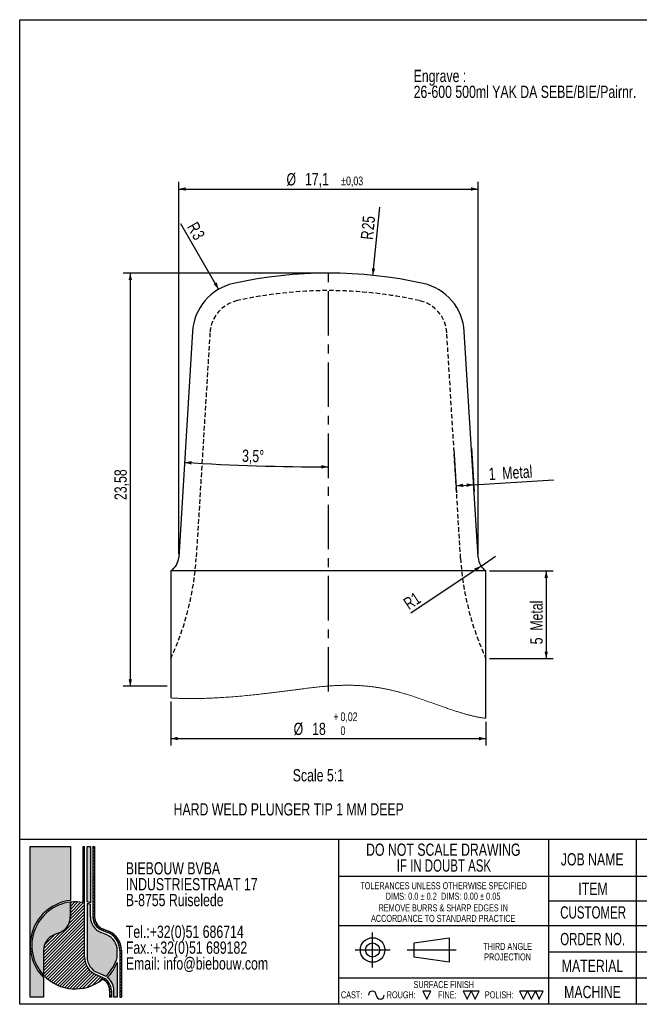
# Model space of a CAD drawing. Header units: millimetres. Extents: x 8 to 412, y 8 to 289.
# Tile 1 of 4: x 8 to 185, y 8 to 289. Entities that reach past the tile are written whole.
import ezdxf

# ---------------------------------------------------------------- set-up
doc = ezdxf.new("R2010")
doc.units = ezdxf.units.MM
doc.linetypes.add('CENTERX2', pattern=[20.319999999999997, 12.7, -2.54, 2.54, -2.54])
doc.linetypes.add('HIDDEN', pattern=[1.905, 1.27, -0.635])
for name, color, linetype in [('CENTERLINE', 4, 'CENTERX2'), ('DIMENSIONS', 2, 'Continuous'), ('HATCH', 3, 'Continuous'), ('HIDDEN', 3, 'HIDDEN'), ('TEXT', 2, 'Continuous')]:
    doc.layers.add(name, color=color, linetype=linetype)
doc.layers.add('OUTLINE', color=7, linetype='Continuous', lineweight=25)
doc.styles.add('SLDTEXTSTYLE0', font='TXT', dxfattribs={"width": 0.75})
doc.styles.add('SLDTEXTSTYLE3', font='TXT', dxfattribs={"width": 0.7025307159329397})
doc.styles.add('SLDTEXTSTYLE4', font='TXT', dxfattribs={"width": 0.6968736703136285})
doc.styles.add('SLDTEXTSTYLE6', font='TXT', dxfattribs={"width": 0.7})
doc.styles.add('SLDTEXTSTYLE7', font='TXT', dxfattribs={"width": 0.6911764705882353})
doc.dimstyles.new('SLDDIMSTYLE15', dxfattribs={"dimtxt": 3.5, "dimasz": 2, "dimexe": 0, "dimexo": 0.0625, "dimgap": 0.875, "dimtad": 1, "dimlfac": 0.2, "dimrnd": 1e-09, "dimzin": 12, "dimdsep": 46, "dimtxsty": 'SLDTEXTSTYLE0', "dimsah": 1, "dimcen": 0.09, "dimadec": 0, "dimazin": 3, "dimtfac": 1, "dimtofl": 0, "dimtmove": 0, "dimatfit": 3, "dimfxl": 0, "dimfrac": 2, "dimtolj": 1, "dimtzin": 12, "dimarcsym": 0})
doc.dimstyles.new('SLDDIMSTYLE16', dxfattribs={"dimtxt": 3.5, "dimasz": 2, "dimexe": 0, "dimexo": 0.0625, "dimgap": 0.875, "dimtad": 1, "dimdec": 4, "dimlfac": 0.2, "dimzin": 12, "dimdsep": 46, "dimtxsty": 'SLDTEXTSTYLE0', "dimsah": 1, "dimcen": 0.09, "dimazin": 3, "dimtfac": 1, "dimtofl": 0, "dimtmove": 0, "dimatfit": 3, "dimfxl": 0, "dimfrac": 2, "dimtolj": 1, "dimtzin": 12, "dimarcsym": 0})
doc.dimstyles.new('SLDDIMSTYLE17', dxfattribs={"dimtxt": 3.5, "dimasz": 2, "dimexe": 0, "dimexo": 0.0625, "dimgap": 0.875, "dimtad": 1, "dimlfac": 0.2, "dimrnd": 1e-09, "dimzin": 12, "dimdsep": 46, "dimtxsty": 'SLDTEXTSTYLE0', "dimsah": 1, "dimcen": 0.09, "dimadec": 0, "dimazin": 3, "dimtol": 1, "dimtp": 0.02, "dimtfac": 1, "dimtofl": 0, "dimtmove": 0, "dimatfit": 3, "dimfxl": 0, "dimfrac": 2, "dimtolj": 1, "dimarcsym": 0})
doc.dimstyles.new('SLDDIMSTYLE18', dxfattribs={"dimtxt": 3.5, "dimasz": 2, "dimexe": 0, "dimexo": 0.0625, "dimgap": 0.875, "dimtad": 1, "dimlfac": 0.2, "dimrnd": 1e-09, "dimzin": 12, "dimdsep": 46, "dimtxsty": 'SLDTEXTSTYLE0', "dimsah": 1, "dimcen": 0, "dimadec": 0, "dimazin": 3, "dimtfac": 1, "dimtofl": 0, "dimtmove": 0, "dimatfit": 3, "dimfxl": 0, "dimfrac": 2, "dimtolj": 1, "dimtzin": 12, "dimarcsym": 0})
doc.dimstyles.new('SLDDIMSTYLE19', dxfattribs={"dimtxt": 3.5, "dimasz": 2, "dimexe": 0, "dimexo": 0.0625, "dimgap": 0.875, "dimtad": 1, "dimlfac": 0.2, "dimrnd": 1e-09, "dimzin": 12, "dimdsep": 46, "dimtxsty": 'SLDTEXTSTYLE0', "dimsah": 1, "dimcen": 0.09, "dimadec": 0, "dimazin": 3, "dimtol": 1, "dimtp": 0.03, "dimtm": 0.03, "dimtfac": 1, "dimtofl": 0, "dimtmove": 0, "dimatfit": 3, "dimfxl": 0, "dimfrac": 2, "dimtolj": 1, "dimarcsym": 0})
doc.dimstyles.new('SLDDIMSTYLE20', dxfattribs={"dimtxt": 3.5, "dimasz": 2, "dimexe": 0, "dimexo": 0.0625, "dimgap": 0.875, "dimtad": 1, "dimlfac": 0.2, "dimrnd": 1e-09, "dimzin": 12, "dimdsep": 46, "dimtxsty": 'SLDTEXTSTYLE0', "dimsah": 1, "dimcen": 0, "dimadec": 0, "dimazin": 3, "dimtfac": 1, "dimtofl": 0, "dimtmove": 0, "dimatfit": 3, "dimfxl": 0, "dimfrac": 2, "dimtolj": 1, "dimtzin": 12, "dimarcsym": 0})

# ---------------------------------------------------------------- blocks, each defined once
blk = doc.blocks.new('SW_NOTE_0')
at = {"layer": 'TEXT', "color": 0, "char_height": 3.5, "attachment_point": 2}
for s, insert, style in [('DO NOT SCALE DRAWING', (28.71093750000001, 4.497652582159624), 'SLDTEXTSTYLE0'), ('IF IN DOUBT ASK', (28.89079850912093, -0.02804194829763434), 'SLDTEXTSTYLE6')]:
    blk.add_mtext(s, dxfattribs=dict(at, insert=insert, style=style))
blk = doc.blocks.new('SW_NOTE_0_1')
at = {"layer": 'TEXT', "color": 0, "char_height": 2, "attachment_point": 2}
for s, insert, style in [('TOLERANCES UNLESS OTHERWISE SPECIFIED', (27.09375, 2.570087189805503), 'SLDTEXTSTYLE0'), ('DIMS: 0.0 ± 0.2  DIMS: 0.00 ± 0.05', (26.93194648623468, -0.4299128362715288), 'SLDTEXTSTYLE7')]:
    blk.add_mtext(s, dxfattribs=dict(at, insert=insert, style=style))
blk = doc.blocks.new('SW_NOTE_0_2')
at = {"layer": 'TEXT', "color": 0, "char_height": 2, "attachment_point": 2, "style": 'SLDTEXTSTYLE0'}
for s, insert in [('REMOVE BURRS & SHARP EDGES IN', (21.78125, 2.570087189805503)), ('ACCORDANCE TO STANDARD PRACTICE', (21.7472258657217, -0.4299128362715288))]:
    blk.add_mtext(s, dxfattribs=dict(at, insert=insert))
blk = doc.blocks.new('SW_NOTE_0_3')
at = {"layer": 'TEXT', "color": 0, "char_height": 2, "attachment_point": 2, "style": 'SLDTEXTSTYLE0'}
for s, insert in [('THIRD ANGLE', (8.34375000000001, 2.5700871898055)), ('PROJECTION', (8.329166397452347, -0.4299128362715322))]:
    blk.add_mtext(s, dxfattribs=dict(at, insert=insert))
blk = doc.blocks.new('SW_NOTE_0_4')
at = {"layer": 'TEXT', "color": 0, "char_height": 3.5, "attachment_point": 1, "style": 'SLDTEXTSTYLE0'}
for s, insert in [('BIEBOUW BVBA', (0, 4.497652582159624)), ('INDUSTRIESTRAAT 17', (0, -0.02804194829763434)), ('B-8755 Ruiselede', (0, -4.553736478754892)), ('Tel.:+32(0)51 686714', (0, -13.60512553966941)), ('Fax.:+32(0)51 689182', (0, -18.13082007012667)), ('Email: info@biebouw.com', (0, -22.65651460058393))]:
    blk.add_mtext(s, dxfattribs=dict(at, insert=insert))
blk = doc.blocks.new('SW_NOTE_0_5')
at = {"layer": 'TEXT', "color": 0, "char_height": 3.5, "attachment_point": 1, "style": 'SLDTEXTSTYLE0'}
for s, insert in [('Engrave :', (-83.88370929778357, 4.462395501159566)), ('26-600 500ml YAK DA SEBE/BIE/Pairnr.', (-83.88370929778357, -0.06329902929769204))]:
    blk.add_mtext(s, dxfattribs=dict(at, insert=insert))
blk = doc.blocks.new('_D_25')
at = {"layer": 'DIMENSIONS'}
for p, q in [((132.0021840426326, 166.4665993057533), (132.7649714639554, 153.9951352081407)), ((136.9928580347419, 166.7718420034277), (137.7556454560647, 154.300377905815)), ((137.633548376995, 156.2966475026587), (160.5381109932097, 157.6975505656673)), ((132.6428743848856, 155.9914048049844), (137.633548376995, 156.2966475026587))]:
    blk.add_line(p, q, dxfattribs=at)
for points in [[(132.6428743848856, 155.9914048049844), (134.6696682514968, 155.6144344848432), (134.6086197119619, 156.6125692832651)], [(137.633548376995, 156.2966475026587), (135.6067545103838, 156.6736178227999), (135.6678030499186, 155.6754830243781)]]:
    blk.add_solid(points, dxfattribs=at)
at = {"layer": 'DIMENSIONS', "char_height": 3.5, "attachment_point": 1, "rotation": 3.5000000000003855, "style": 'SLDTEXTSTYLE0'}
for s, insert in [('1', (141.8087974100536, 161.0721846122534)), ('Metal', (145.6990808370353, 161.3101245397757))]:
    blk.add_mtext(s, dxfattribs=dict(at, insert=insert))
blk = doc.blocks.new('_D_26')
at = {"layer": 'DIMENSIONS'}
for p, q in [((142.1520134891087, 131.680718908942), (160.3531561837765, 131.6807189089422)), ((158.3531561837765, 131.6807189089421), (158.3531561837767, 106.6807189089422)), ((142.1520134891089, 106.680718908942), (160.3531561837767, 106.6807189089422))]:
    blk.add_line(p, q, dxfattribs=at)
for points in [[(158.3531561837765, 131.6807189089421), (157.8531561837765, 129.6807189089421), (158.8531561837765, 129.6807189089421)], [(158.3531561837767, 106.6807189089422), (158.8531561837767, 108.6807189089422), (157.8531561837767, 108.6807189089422)]]:
    blk.add_solid(points, dxfattribs=at)
at = {"layer": 'DIMENSIONS', "char_height": 3.5, "attachment_point": 1, "rotation": 90.00000000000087, "style": 'SLDTEXTSTYLE0'}
for s, insert in [('Metal', (153.8414192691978, 114.6278404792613)), ('5', (153.8414192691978, 110.7302873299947))]:
    blk.add_mtext(s, dxfattribs=dict(at, insert=insert))
blk = doc.blocks.new('_D_27')
at = {"layer": 'DIMENSIONS'}
blk.add_arc((96.15201348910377, 834.5137478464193), 673.1284156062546, 266.5000000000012, 270.0000000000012, dxfattribs=at)
for points in [[(55.05850679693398, 162.6408524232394), (57.02517275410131, 162.0226089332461), (57.08473840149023, 163.020833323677)], [(96.15201348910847, 161.3853322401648), (94.15275849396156, 161.8883028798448), (94.15127289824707, 160.8883039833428)]]:
    blk.add_solid(points, dxfattribs=at)
at = {"layer": 'DIMENSIONS', "insert": (71.57029858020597, 166.336114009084), "char_height": 3.5, "attachment_point": 1, "rotation": 358.2500000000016, "style": 'SLDTEXTSTYLE0'}
blk.add_mtext('3,5°', dxfattribs=at)
blk = doc.blocks.new('_D_28')
at = {"layer": 'DIMENSIONS'}
for p, q in [((95.15201348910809, 216.6807189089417), (37.57991371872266, 216.6807189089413)), ((39.57991371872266, 216.6807189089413), (39.5799137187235, 98.77025142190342)), ((50.1520134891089, 98.7702514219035), (37.5799137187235, 98.77025142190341))]:
    blk.add_line(p, q, dxfattribs=at)
for points in [[(39.57991371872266, 216.6807189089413), (39.07991371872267, 214.6807189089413), (40.07991371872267, 214.6807189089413)], [(39.5799137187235, 98.77025142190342), (40.07991371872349, 100.7702514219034), (39.07991371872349, 100.7702514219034)]]:
    blk.add_solid(points, dxfattribs=at)
at = {"layer": 'DIMENSIONS', "insert": (35.06817680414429, 151.9067349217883), "char_height": 3.5, "attachment_point": 1, "rotation": 90.00000000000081, "style": 'SLDTEXTSTYLE0'}
blk.add_mtext('23,58', dxfattribs=at)
blk = doc.blocks.new('_D_29')
at = {"layer": 'DIMENSIONS'}
for p, q in [((51.15201348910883, 94.42948058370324), (51.15201348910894, 81.84262695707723)), ((141.1520134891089, 88.62169712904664), (141.152013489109, 81.84262695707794)), ((51.15201348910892, 83.84262695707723), (141.152013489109, 83.84262695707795))]:
    blk.add_line(p, q, dxfattribs=at)
for points in [[(51.15201348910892, 83.84262695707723), (53.15201348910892, 83.34262695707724), (53.15201348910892, 84.34262695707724)], [(141.152013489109, 83.84262695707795), (139.152013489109, 84.34262695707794), (139.152013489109, 83.34262695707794)]]:
    blk.add_solid(points, dxfattribs=at)
at = {"layer": 'DIMENSIONS', "attachment_point": 1, "style": 'SLDTEXTSTYLE0'}
for s, insert, char_height in [('+', (97.59483385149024, 91.31011580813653), 2.5), ('0,02', (99.615305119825, 91.31011580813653), 2.5), ('%%c', (86.22478208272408, 88.35436404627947), 3.5), ('18', (91.50205438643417, 88.35436387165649), 3.5), ('0', (99.615305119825, 87.34235981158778), 2.5)]:
    blk.add_mtext(s, dxfattribs=dict(at, insert=insert, char_height=char_height))
blk = doc.blocks.new('_D_30')
at = {"layer": 'DIMENSIONS'}
blk.add_line((108.8290899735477, 216.0362243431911), (110.8164325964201, 235.5310184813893), dxfattribs=at)
blk.add_solid([(108.8290899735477, 216.0362243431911), (109.5293452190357, 217.9752041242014), (108.5345011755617, 218.0766207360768)], dxfattribs=at)
at = {"layer": 'DIMENSIONS', "char_height": 3.5, "attachment_point": 1, "rotation": 84.17924887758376, "style": 'SLDTEXTSTYLE0'}
for s, insert in [('25', (105.6431754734, 229.2657630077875)), ('R', (105.3558252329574, 226.4470070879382))]:
    blk.add_mtext(s, dxfattribs=dict(at, insert=insert))
blk = doc.blocks.new('_D_31')
at = {"layer": 'DIMENSIONS'}
blk.add_line((64.81444345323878, 212.057180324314), (54.01104710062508, 230.769211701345), dxfattribs=at)
blk.add_solid([(64.81444345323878, 212.057180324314), (64.24745615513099, 214.0392311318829), (63.38143075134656, 213.5392311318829)], dxfattribs=at)
at = {"layer": 'DIMENSIONS', "char_height": 3.5, "attachment_point": 1, "rotation": 299.9999999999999, "style": 'SLDTEXTSTYLE0'}
for s, insert in [('R', (58.70330433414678, 231.6452005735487)), ('3', (60.11998664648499, 229.1914348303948))]:
    blk.add_mtext(s, dxfattribs=dict(at, insert=insert))
blk = doc.blocks.new('_D_32')
at = {"layer": 'DIMENSIONS'}
for p, q in [((53.40201348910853, 136.5574262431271), (53.4020134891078, 242.6807189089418)), ((138.9020134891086, 136.5574262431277), (138.9020134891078, 242.6807189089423)), ((53.40201348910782, 240.6807189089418), (138.9020134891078, 240.6807189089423))]:
    blk.add_line(p, q, dxfattribs=at)
for points in [[(53.40201348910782, 240.6807189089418), (55.40201348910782, 240.1807189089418), (55.40201348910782, 241.1807189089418)], [(138.9020134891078, 240.6807189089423), (136.9020134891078, 241.1807189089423), (136.9020134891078, 240.1807189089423)]]:
    blk.add_solid(points, dxfattribs=at)
at = {"layer": 'DIMENSIONS', "attachment_point": 1, "style": 'SLDTEXTSTYLE0'}
for s, insert, char_height in [('%%c', (84.1930018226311, 245.1924559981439), 3.5), ('17,1', (89.47143922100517, 245.2459281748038), 3.5), ('±0,03', (99.81588399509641, 244.2346382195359), 2.5)]:
    blk.add_mtext(s, dxfattribs=dict(at, insert=insert, char_height=char_height))
blk = doc.blocks.new('_D_33')
at = {"layer": 'DIMENSIONS'}
for q in [(143.8926874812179, 135.862668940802), (119.7192780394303, 119.6138718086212)]:
    blk.add_line((139.7430186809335, 133.0733591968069), q, dxfattribs=at)
blk.add_solid([(139.7430186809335, 133.0733591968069), (137.8042201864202, 132.3726021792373), (138.3620821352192, 131.5426684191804)], dxfattribs=at)
at = {"layer": 'DIMENSIONS', "insert": (117.210760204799, 123.3458052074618), "char_height": 3.5, "attachment_point": 1, "rotation": 33.908065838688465, "style": 'SLDTEXTSTYLE0'}
blk.add_mtext('R1', dxfattribs=at)

msp = doc.modelspace()

# ---------------------------------------------------------------- hatches: boundary and pattern name
at = {"layer": 'HATCH'}
h = msp.add_hatch(color=256, dxfattribs=at)
edge = h.paths.add_edge_path(flags=0)
edge.add_arc((23.90000000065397, 24.81111111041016), 12.89999999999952, 96.37937020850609, 180, ccw=False)
edge.add_line((22.46666666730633, 37.63123418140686), (22.46666666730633, 52.99999999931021))
edge.add_line((22.46666666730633, 52.99999999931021), (11.00000000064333, 52.99999999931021))
edge.add_line((11.00000000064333, 52.99999999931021), (11.00000000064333, 24.81111111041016))
h = msp.add_hatch(dxfattribs=at)
h.set_pattern_fill('LINE', color=256, scale=0.2, angle=45.0000000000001, style=0)
h.set_pattern_definition([(45.0000000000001, (0, 0), (-0.4490128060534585, 0.4490128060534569), [])])
edge = h.paths.add_edge_path(flags=0)
edge.add_arc((19.60000000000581, 23.37777777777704), 4.77777777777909, 112.6198649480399, 179.9999999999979)
edge.add_line((14.82222222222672, 23.37777777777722), (14.82222222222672, 16.33139675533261))
edge.add_arc((23.90000000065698, 24.81111111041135), 12.42222222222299, 223.0490797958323, 308.8040060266)
edge.add_arc((30.11111111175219, 11.91111111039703), 3.583333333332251, 4.382627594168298e-11, 63.954669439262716, ccw=False)
edge.add_line((33.69444444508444, 11.91111111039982), (33.69444444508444, 9.999999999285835))
edge.add_line((33.69444444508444, 9.999999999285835), (34.17222222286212, 9.999999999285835))
edge.add_line((34.17222222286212, 9.999999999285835), (34.17222222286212, 11.91111111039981))
edge.add_arc((30.11111111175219, 11.91111111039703), 4.061111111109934, 3.922132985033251e-11, 67.38013505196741)
edge.add_line((31.67307692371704, 15.65982905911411), (29.90897435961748, 16.39487179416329))
edge.add_arc((32.02222222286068, 21.46666666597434), 5.494444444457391, 179.9999999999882, 247.3801350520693, ccw=False)
edge.add_line((26.52777777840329, 21.46666666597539), (26.5277777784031, 53.00000000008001))
edge.add_line((26.5277777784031, 53.00000000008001), (26.05000000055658, 53.00000000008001))
edge.add_line((26.05000000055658, 53.00000000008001), (26.05000000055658, 37.04586100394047))
edge.add_arc((23.90000000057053, 24.81111111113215), 12.42222222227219, 80.0332336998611, 96.62580956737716)
edge.add_line((22.46666666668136, 37.15036394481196), (22.46666666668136, 32.93333333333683))
edge.add_arc((17.6888888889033, 32.93333333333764), 4.777777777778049, 292.6198649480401, 359.9999999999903, ccw=False)
edge.add_line((19.52649572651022, 28.52307692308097), (17.7623931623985, 27.78803418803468))
h = msp.add_hatch(color=256, dxfattribs=at)
edge = h.paths.add_edge_path(flags=0)
edge.add_arc((23.90000000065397, 24.81111111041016), 12.90000000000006, 70.52877936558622, 74.97388624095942, ccw=False)
edge.add_line((28.20000000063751, 36.97334774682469), (28.20000000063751, 52.99999999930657))
edge.add_line((28.20000000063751, 52.99999999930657), (27.24444444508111, 52.99999999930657))
edge.add_line((27.24444444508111, 52.99999999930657), (27.24444444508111, 37.27003126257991))
h = msp.add_hatch(dxfattribs=at)
h.set_pattern_fill('ANSI31', color=256, scale=0.2, style=0)
h.set_pattern_definition([(45, (0, 0), (-0.4490128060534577, 0.4490128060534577), [])])
edge = h.paths.add_edge_path(flags=0)
edge.add_line((36.56111111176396, 23.37777777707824), (36.56111111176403, 9.999999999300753))
edge.add_line((36.56111111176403, 9.999999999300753), (37.03888888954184, 9.999999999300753))
edge.add_line((37.03888888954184, 9.999999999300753), (37.03888888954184, 23.37777777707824))
edge.add_arc((31.06666666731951, 23.37777777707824), 5.972222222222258, 0, 67.38013505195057)
edge.add_line((33.36367521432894, 28.89059828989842), (31.59957265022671, 29.62564102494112))
edge.add_arc((32.977777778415, 32.9333333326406), 3.583333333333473, 179.9999999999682, 247.38013505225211, ccw=False)
edge.add_line((29.39444444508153, 32.93333333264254), (29.39444444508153, 52.99999999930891))
edge.add_line((29.39444444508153, 52.99999999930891), (28.91666666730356, 52.99999999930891))
edge.add_line((28.91666666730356, 52.99999999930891), (28.91666666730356, 32.93333333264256))
edge.add_arc((32.977777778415, 32.9333333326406), 4.061111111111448, 179.9999999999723, 247.3801350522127)
edge.add_line((31.41581196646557, 29.18461538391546), (33.17991453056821, 28.4495726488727))
edge.add_arc((31.06666666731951, 23.37777777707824), 5.494444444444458, -7.958078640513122e-13, 67.38013505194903, ccw=False)
h = msp.add_hatch(color=256, dxfattribs=at)
edge = h.paths.add_edge_path(flags=0)
edge.add_arc((19.60000000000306, 23.37777777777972), 4.787777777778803, 112.6198649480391, 179.9999999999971, ccw=False)
edge.add_line((17.75854700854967, 27.79726495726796), (19.52264957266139, 28.53230769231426))
edge.add_arc((17.68888888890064, 32.93333333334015), 4.76777777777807, 292.6198649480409, 359.9999999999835)
edge.add_line((22.45666666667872, 32.93333333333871), (22.45666666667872, 37.14919823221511))
edge.add_arc((23.90000000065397, 24.81111111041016), 12.42222222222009, 96.67224550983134, 222.9814690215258)
edge.add_line((14.81222222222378, 16.34211471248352), (14.81222222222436, 23.37777777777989))
h = msp.add_hatch(color=256, dxfattribs=at)
edge = h.paths.add_edge_path(flags=0)
edge.add_line((28.20000000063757, 32.9333333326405), (28.20000000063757, 36.46536376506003))
edge.add_arc((23.90000000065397, 24.81111111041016), 12.42222222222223, 69.74775325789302, 74.38150172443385)
edge.add_line((27.24444444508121, 36.77465140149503), (27.24444444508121, 21.46666666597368))
edge.add_arc((32.02222222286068, 21.46666666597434), 4.77777777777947, 180.0000000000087, 247.3801350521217)
edge.add_line((30.18461538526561, 17.05641025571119), (31.94871794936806, 16.32136752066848))
edge.add_arc((30.11111111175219, 11.91111111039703), 4.777777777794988, 58.20753195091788, 67.38013505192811, ccw=False)
edge.add_arc((23.90000000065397, 24.81111111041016), 12.42222222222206, 314.6385798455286, 344.0576313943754)
edge.add_line((35.84444444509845, 21.39909530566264), (35.84444444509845, 23.37777777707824))
edge.add_arc((31.06666666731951, 23.37777777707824), 4.77777777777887, 0, 67.38013505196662)
edge.add_line((32.9042735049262, 27.78803418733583), (31.14017094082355, 28.52307692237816))
edge.add_arc((32.977777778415, 32.9333333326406), 4.777777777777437, 180.0000000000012, 247.3801350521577, ccw=False)
h = msp.add_hatch(color=256, dxfattribs=at)
edge = h.paths.add_edge_path(flags=0)
edge.add_arc((23.90000000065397, 24.81111111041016), 12.89999999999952, 180, 225.2750868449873, ccw=False)
edge.add_line((11.00000000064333, 24.81111111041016), (11.00000000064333, 9.999999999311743))
edge.add_line((11.00000000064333, 9.999999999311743), (14.82222222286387, 9.999999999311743))
edge.add_line((14.82222222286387, 9.999999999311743), (14.82222222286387, 15.64574419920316))
h = msp.add_hatch(color=256, dxfattribs=at)
edge = h.paths.add_edge_path(flags=0)
edge.add_arc((23.90000000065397, 24.81111111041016), 12.89999999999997, 315.0375474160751, 337.8083934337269, ccw=False)
edge.add_arc((30.11111111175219, 11.91111111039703), 4.77777777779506, 5.638867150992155e-11, 52.37874481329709, ccw=False)
edge.add_line((34.88888888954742, 11.91111111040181), (34.88888888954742, 9.999999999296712))
edge.add_line((34.88888888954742, 9.999999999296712), (35.84444444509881, 9.999999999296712))
edge.add_line((35.84444444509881, 9.999999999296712), (35.84444444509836, 19.93871468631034))

# ---------------------------------------------------------------- linework, layer by layer
at = {"color": 7, "linetype": 'Continuous', "lineweight": 18, "flags": 128}
msp.add_lwpolyline([(51.15201542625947, 95.42947592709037), (51.44217828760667, 95.41128719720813), (51.73343545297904, 95.39413689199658), (52.02576363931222, 95.37800638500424), (52.31913956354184, 95.3628956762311), (52.62003126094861, 95.34849277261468), (52.92197069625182, 95.33513295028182), (53.22494389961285, 95.32280223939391), (53.52892293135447, 95.31149598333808), (53.83388450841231, 95.30119555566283), (54.13433382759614, 95.29205462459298), (54.43568652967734, 95.28386829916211), (54.7379286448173, 95.27662726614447), (55.04102757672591, 95.27031755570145), (55.40295815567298, 95.26401715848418), (55.76604357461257, 95.25901129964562), (56.13025123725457, 95.25528135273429), (56.49553457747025, 95.25281334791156), (56.86187031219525, 95.25159331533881), (57.22921420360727, 95.25160262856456), (57.5975336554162, 95.2528226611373), (57.96678908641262, 95.25523944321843), (58.33694557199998, 95.25883434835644), (58.70797051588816, 95.26359340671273), (59.07982200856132, 95.26949799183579), (59.4524651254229, 95.27652947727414), (59.8926221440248, 95.28624782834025), (60.33377102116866, 95.29748423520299), (60.77585122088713, 95.31021541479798), (61.21880453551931, 95.32440877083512), (61.67064732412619, 95.34033904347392), (62.12327009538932, 95.35772683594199), (62.57661231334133, 95.37655352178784), (63.03060645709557, 95.39678184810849), (63.48519664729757, 95.41838853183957), (63.93218258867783, 95.44092188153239), (64.37962254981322, 95.46473114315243), (64.82745366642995, 95.48977906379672), (65.27562005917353, 95.51605167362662), (65.80950072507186, 95.54887613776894), (66.34367010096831, 95.58334904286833), (66.87802806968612, 95.61941450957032), (67.41247218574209, 95.65703528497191), (67.94690466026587, 95.69616480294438), (68.48122304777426, 95.73675184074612), (69.06387242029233, 95.78263810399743), (69.64613529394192, 95.83015418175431), (70.22788594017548, 95.87923488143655), (70.80899397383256, 95.92981966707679), (71.3893290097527, 95.98185265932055), (71.96876066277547, 96.0352733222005), (72.54715621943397, 96.09002577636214), (73.07633603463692, 96.14132768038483), (73.60443784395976, 96.19364938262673), (74.13135920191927, 96.24694897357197), (74.65700464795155, 96.30117988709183), (75.18127173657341, 96.3562909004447), (75.70406035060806, 96.41224010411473), (76.150911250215, 96.46083185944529), (76.5965421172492, 96.50997775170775), (77.04088426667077, 96.559645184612), (77.48387832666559, 96.60980621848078), (77.92546143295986, 96.66043757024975), (78.36556839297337, 96.7115066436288), (78.80413750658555, 96.76299015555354), (79.20475406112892, 96.8105108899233), (79.60397712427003, 96.8583343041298), (80.00175663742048, 96.90643245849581), (80.39804603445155, 96.95478672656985), (80.79279525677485, 97.00336916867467), (81.18595540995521, 97.05216115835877), (81.565671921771, 97.09965860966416), (81.94380518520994, 97.14730972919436), (82.32030979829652, 97.19510054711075), (82.69514268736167, 97.2430031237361), (83.06828522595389, 97.29099883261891), (83.43977001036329, 97.3390504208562), (83.80963429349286, 97.38712063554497), (84.17791299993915, 97.43517688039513), (84.56207192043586, 97.48547295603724), (84.94457541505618, 97.53567589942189), (85.32546772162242, 97.58573914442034), (85.70479074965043, 97.63563475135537), (86.08258640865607, 97.68531615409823), (86.45889893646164, 97.73474144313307), (86.83377024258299, 97.78386870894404), (87.20724281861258, 97.83266535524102), (87.57936032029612, 97.88108947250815), (87.95016465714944, 97.9290944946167), (88.31969948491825, 97.97664782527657), (88.68800613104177, 98.02370289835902), (89.12056472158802, 98.07847397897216), (89.55154763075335, 98.13243480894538), (89.98102528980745, 98.18551553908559), (90.40906754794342, 98.2376602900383), (90.8434887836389, 98.28971656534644), (91.27656891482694, 98.3406599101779), (91.70838070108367, 98.39041581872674), (92.13899835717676, 98.43892375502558), (92.56849580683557, 98.48610921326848), (92.98930430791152, 98.53110140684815), (93.40917333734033, 98.57468264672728), (93.8281730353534, 98.61679239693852), (94.24637310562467, 98.65736080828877), (94.61914733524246, 98.69222952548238), (94.99138976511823, 98.72577110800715), (95.36315009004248, 98.75793898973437), (95.73447822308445, 98.7886866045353), (96.1054239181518, 98.81796738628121), (96.47603694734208, 98.84573476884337), (96.84636714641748, 98.87194218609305), (97.2164642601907, 98.89654307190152), (97.56799822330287, 98.91838724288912), (97.91940922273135, 98.93869938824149), (98.27074033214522, 98.95743294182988), (98.62203404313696, 98.97455530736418), (98.9733335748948, 98.99002457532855), (99.32468083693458, 99.00379883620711), (99.65603405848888, 99.01519356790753), (99.98750369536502, 99.02501436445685), (100.3191258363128, 99.03322862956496), (100.6509362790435, 99.039794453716), (100.9829708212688, 99.0446885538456), (101.3152652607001, 99.04786902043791), (101.6478556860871, 99.04930325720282), (101.9807778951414, 99.04895866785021), (102.3140668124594, 99.04680731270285), (102.6477596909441, 99.04280728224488), (102.9102529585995, 99.03834624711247), (103.1730343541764, 99.03271174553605), (103.4361219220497, 99.02588049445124), (103.699532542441, 99.01784318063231), (103.9632836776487, 99.00858117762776), (104.2434109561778, 98.9974006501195), (104.5239619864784, 98.98479985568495), (104.8049571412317, 98.9707648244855), (105.0864167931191, 98.95527693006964), (105.3683624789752, 98.93831288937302), (105.6508139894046, 98.91985407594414), (105.9176082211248, 98.9010599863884), (106.1848873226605, 98.8809108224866), (106.4526705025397, 98.85937864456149), (106.7209740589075, 98.83645413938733), (106.9898154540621, 98.81211402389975), (107.259213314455, 98.78634898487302), (107.5291827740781, 98.75914039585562), (107.7997424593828, 98.73047428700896), (108.0709098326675, 98.70032737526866), (108.3427023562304, 98.66869034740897), (108.6102666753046, 98.63614528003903), (108.8784654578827, 98.60213337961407), (109.1473184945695, 98.56663136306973), (109.4168397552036, 98.52962991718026), (109.666378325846, 98.49410927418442), (109.9165141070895, 98.45727546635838), (110.1672599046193, 98.41912849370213), (110.4186296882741, 98.37964972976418), (110.6706362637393, 98.33882520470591), (110.9187755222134, 98.29740928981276), (111.1675527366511, 98.25467555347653), (111.4169807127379, 98.2106100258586), (111.667072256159, 98.16520339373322), (111.9229647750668, 98.11747776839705), (112.179574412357, 98.06832256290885), (112.4369128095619, 98.01773777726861), (112.6949927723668, 97.96570944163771), (112.9538305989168, 97.91221892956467), (113.2134356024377, 97.85725692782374), (113.4738229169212, 97.8008094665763), (113.7350053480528, 97.7428672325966), (113.9969957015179, 97.68342091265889), (114.2598067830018, 97.62245188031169), (114.5234513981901, 97.55995082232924), (114.7879446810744, 97.49590376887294), (115.0532971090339, 97.43030140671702), (115.319522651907, 97.36312976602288), (115.5643405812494, 97.300167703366), (115.8099140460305, 97.23586453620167), (116.0562488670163, 97.1702202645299), (116.3033264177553, 97.10325817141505), (116.5511234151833, 97.0350155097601), (116.7996189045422, 96.9655202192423), (117.0714742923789, 96.88832754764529), (117.3440980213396, 96.80973789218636), (117.6174644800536, 96.7297885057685), (117.8915387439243, 96.6485306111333), (118.166295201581, 96.56600611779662), (118.4416989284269, 96.4822615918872), (118.717721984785, 96.39733894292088), (119.0220269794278, 96.30261878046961), (119.3270025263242, 96.20659010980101), (119.6326067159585, 96.10930881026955), (119.9388022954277, 96.01084007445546), (120.245547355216, 95.91123512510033), (120.6375363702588, 95.78264741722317), (121.0302681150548, 95.65243455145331), (121.4236610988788, 95.52072691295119), (121.8176268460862, 95.38764557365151), (122.2120838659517, 95.25331160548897), (122.6069483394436, 95.11785073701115), (123.0021341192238, 94.98138869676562), (123.5054324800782, 94.80645372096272), (124.0089427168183, 94.63034527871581), (124.5124902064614, 94.45332414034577), (125.0159026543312, 94.27563710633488), (125.5190054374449, 94.09754494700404), (126.0216262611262, 93.91929911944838), (126.5235905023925, 93.74115573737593), (126.9174165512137, 93.6014247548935), (127.3106465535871, 93.4620337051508), (127.7031966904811, 93.32311297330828), (128.0949808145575, 93.18477897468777), (128.4859151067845, 93.04716209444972), (128.8759157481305, 92.91037874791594), (129.2648989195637, 92.77455466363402), (129.569094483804, 92.66882161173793), (129.8725729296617, 92.5638196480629), (130.1752923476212, 92.45959533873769), (130.4772131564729, 92.35621853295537), (130.778293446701, 92.25374511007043), (131.0731408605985, 92.15404237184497), (131.3671011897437, 92.05532217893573), (131.6601348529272, 91.95764506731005), (131.9522045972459, 91.86106691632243), (132.2121343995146, 91.77581364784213), (132.471235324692, 91.69151498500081), (132.7294840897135, 91.60822215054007), (132.9868504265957, 91.52596774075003), (133.2433087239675, 91.44479832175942), (133.4988287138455, 91.36474648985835), (133.7533871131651, 91.28585415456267), (134.0069513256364, 91.20816788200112), (134.2335095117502, 91.13954337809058), (134.4592295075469, 91.07194798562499), (134.684088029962, 91.00540964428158), (134.908071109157, 90.93995629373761), (135.1311531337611, 90.8756158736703), (135.3533178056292, 90.81242098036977), (135.5619294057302, 90.75391063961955), (135.7696888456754, 90.69646666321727), (135.9765821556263, 90.64011233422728), (136.1825953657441, 90.58487559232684), (136.3877051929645, 90.53077506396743), (136.591897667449, 90.47784334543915), (136.7951588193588, 90.42609440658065), (136.9974700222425, 90.37555618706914), (137.1988126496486, 90.32625662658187), (137.3991773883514, 90.2782190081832), (137.5949879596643, 90.23229083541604), (137.7898206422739, 90.1876199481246), (137.9836568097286, 90.14423894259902), (138.1764824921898, 90.10216644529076), (138.3717575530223, 90.06069465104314), (138.5659569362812, 90.02062915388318), (138.7590527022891, 89.98198858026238), (138.9510355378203, 89.94480552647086), (139.1418914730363, 89.9090986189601), (139.3282211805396, 89.87548718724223), (139.5134286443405, 89.84335190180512), (139.6974952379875, 89.8127067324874), (139.8804116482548, 89.7835796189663), (140.0427411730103, 89.75887628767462), (140.2041254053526, 89.73541627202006), (140.3645596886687, 89.7132181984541), (140.5240253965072, 89.69229138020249), (140.6825132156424, 89.67266375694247), (140.8400184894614, 89.65434464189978), (140.9965179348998, 89.63734800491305), (141.1520115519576, 89.62169712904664)], dxfattribs=at)
at = {"layer": 'CENTERLINE'}
msp.add_line((96.15201348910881, 97.23045053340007), (96.15201348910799, 216.6807189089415), dxfattribs=at)
at = {"layer": 'HIDDEN'}
for p, q in [((62.33309546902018, 199.677284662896), (58.39268748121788, 135.2521835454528)), ((133.9113394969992, 135.2521835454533), (129.970931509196, 199.6772846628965))]:
    msp.add_line(p, q, dxfattribs=at)
for centre, radius, start, end in [((96.15201348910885, 91.68071890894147), 120, 77.48441415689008, 102.5155858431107), ((72.31444345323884, 199.0667992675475), 10.00000000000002, 102.5155858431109, 176.5000000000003), ((119.9895835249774, 199.0667992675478), 10.00000000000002, 3.500000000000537, 77.48441415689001), ((-20.68334800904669, 140.0886810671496), 79.22380385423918, 335.0586088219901, 356.5000000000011), ((212.9873749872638, 140.0886810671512), 79.22380385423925, 183.5000000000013, 204.9413911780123)]:
    msp.add_arc(centre, radius, start, end, dxfattribs=at)
at = {"layer": 'OUTLINE'}
for p, q in [((8.000000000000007, 289), (412, 289)), ((8.000000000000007, 8.000000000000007), (8.000000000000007, 289)), ((57.34242111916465, 199.9825281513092), (53.40201160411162, 135.5574264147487)), ((138.9020153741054, 135.5574264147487), (134.9616058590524, 199.9825281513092)), ((51.15201542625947, 131.6807187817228), (51.15201542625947, 95.42947592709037)), ((96.15201348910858, 131.6807187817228), (51.15201542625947, 131.6807187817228)), ((141.1520115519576, 131.6807187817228), (96.15201348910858, 131.6807187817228)), ((141.1520115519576, 89.62169712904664), (141.1520115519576, 131.6807187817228)), ((412, 55.00000000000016), (8.000000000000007, 55.00000000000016)), ((99.00000000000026, 55.00000000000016), (99.00000000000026, 8.000000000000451)), ((158.9999999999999, 55.00000000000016), (158.9999999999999, 8.000000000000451)), ((183.9999999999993, 55.00000000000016), (183.9999999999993, 8.000000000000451)), ((11.00000000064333, 52.99999999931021), (22.46666666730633, 52.99999999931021)), ((11.00000000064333, 9.999999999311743), (11.00000000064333, 52.99999999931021)), ((22.46666666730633, 52.99999999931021), (22.46666666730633, 37.63123418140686)), ((26.05000000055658, 53.00000000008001), (26.5277777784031, 53.00000000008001)), ((26.05000000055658, 53.00000000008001), (26.05000000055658, 37.04586100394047)), ((26.52777777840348, 21.46666666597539), (26.5277777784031, 53.00000000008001)), ((27.24444444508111, 52.99999999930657), (28.20000000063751, 52.99999999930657)), ((27.24444444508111, 37.27003126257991), (27.24444444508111, 52.99999999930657)), ((28.20000000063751, 52.99999999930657), (28.20000000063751, 36.97334774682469)), ((28.91666666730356, 52.99999999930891), (29.39444444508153, 52.99999999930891)), ((28.91666666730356, 52.99999999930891), (28.91666666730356, 32.93333333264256)), ((29.39444444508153, 52.99999999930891), (29.39444444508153, 32.93333333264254)), ((158.9999999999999, 44.50000000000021), (99.00000000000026, 44.50000000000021)), ((311.9999999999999, 44.50000000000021), (158.9999999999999, 44.50000000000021)), ((22.45666666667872, 37.14919823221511), (22.45666666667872, 32.93333333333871)), ((22.46666666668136, 37.15036394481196), (22.46666666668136, 32.93333333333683)), ((27.24444444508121, 36.77465140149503), (27.24444444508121, 21.46666666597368)), ((158.9999999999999, 37.49999999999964), (311.9999999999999, 37.49999999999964)), ((28.20000000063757, 32.9333333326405), (28.20000000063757, 36.46536376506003)), ((19.52264957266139, 28.53230769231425), (17.75854700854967, 27.79726495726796)), ((19.52649572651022, 28.52307692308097), (17.7623931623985, 27.78803418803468)), ((32.9042735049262, 27.78803418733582), (31.14017094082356, 28.52307692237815)), ((31.41581196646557, 29.18461538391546), (33.17991453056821, 28.4495726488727)), ((31.59957265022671, 29.62564102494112), (33.36367521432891, 28.89059828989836)), ((99.00000000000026, 30.49999999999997), (412, 30.49999999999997)), ((108.7756903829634, 18.50000000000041), (108.7756903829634, 28.50000000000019)), ((120.6745526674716, 25.50000000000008), (130.6745526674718, 27.00000000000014)), ((120.6745526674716, 21.50000000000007), (120.6745526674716, 25.50000000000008)), ((130.6745526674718, 27.00000000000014), (130.6745526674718, 20.00000000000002)), ((14.81222222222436, 23.37777777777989), (14.81222222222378, 16.34211471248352)), ((14.82222222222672, 23.37777777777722), (14.82222222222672, 16.33139675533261)), ((35.84444444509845, 21.39909530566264), (35.84444444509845, 23.37777777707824)), ((36.56111111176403, 23.37777777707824), (36.56111111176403, 9.999999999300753)), ((37.03888888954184, 23.37777777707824), (37.03888888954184, 9.999999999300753)), ((103.775690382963, 23.5000000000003), (113.7756903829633, 23.5000000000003)), ((118.6745526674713, 23.5000000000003), (132.6745526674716, 23.5000000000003)), ((158.9999999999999, 23.00000000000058), (311.9999999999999, 23.00000000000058)), ((35.84444444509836, 19.93871468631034), (35.84444444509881, 9.999999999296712)), ((130.6745526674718, 20.00000000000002), (120.6745526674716, 21.50000000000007)), ((30.18461538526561, 17.05641025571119), (31.94871794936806, 16.32136752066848)), ((14.82222222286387, 15.64574419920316), (14.82222222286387, 9.999999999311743)), ((31.67307692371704, 15.65982905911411), (29.90897435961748, 16.39487179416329)), ((311.9999999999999, 15.50000000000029), (99.00000000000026, 15.50000000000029)), ((33.69444444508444, 11.91111111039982), (33.69444444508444, 9.999999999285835)), ((34.17222222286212, 11.91111111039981), (34.17222222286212, 9.999999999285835)), ((34.88888888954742, 9.999999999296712), (34.88888888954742, 11.91111111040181)), ((125.4186458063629, 11.75000000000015), (123.1686458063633, 11.75000000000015)), ((123.1686458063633, 11.75000000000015), (124.2936458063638, 9.500000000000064)), ((124.2936458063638, 9.500000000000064), (125.4186458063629, 11.75000000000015)), ((136.9316093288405, 11.75000000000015), (134.6816093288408, 11.75000000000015)), ((134.6816093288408, 11.75000000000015), (135.8066093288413, 9.500000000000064)), ((135.8066093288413, 9.500000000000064), (136.9316093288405, 11.75000000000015)), ((139.181609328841, 11.75000000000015), (136.9316093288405, 11.75000000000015)), ((136.9316093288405, 11.75000000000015), (138.0566093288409, 9.500000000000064)), ((138.0566093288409, 9.500000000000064), (139.181609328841, 11.75000000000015)), ((152.9999999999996, 11.75000000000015), (150.75, 11.75000000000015)), ((150.75, 11.75000000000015), (151.875, 9.500000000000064)), ((151.875, 9.500000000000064), (152.9999999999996, 11.75000000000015)), ((155.2499999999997, 11.75000000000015), (152.9999999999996, 11.75000000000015)), ((152.9999999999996, 11.75000000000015), (154.1249999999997, 9.500000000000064)), ((154.1249999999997, 9.500000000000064), (155.2499999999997, 11.75000000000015)), ((157.4999999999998, 11.75000000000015), (155.2499999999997, 11.75000000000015)), ((155.2499999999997, 11.75000000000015), (156.3749999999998, 9.500000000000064)), ((156.3749999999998, 9.500000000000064), (157.4999999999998, 11.75000000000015)), ((14.82222222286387, 9.999999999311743), (11.00000000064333, 9.999999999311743)), ((34.17222222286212, 9.999999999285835), (33.69444444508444, 9.999999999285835)), ((35.84444444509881, 9.999999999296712), (34.88888888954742, 9.999999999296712)), ((36.56111111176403, 9.999999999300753), (37.03888888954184, 9.999999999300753)), ((412, 8.000000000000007), (8.000000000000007, 8.000000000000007))]:
    msp.add_line(p, q, dxfattribs=at)
for radius in [3.500000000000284, 1.999999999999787]:
    msp.add_circle((108.7756903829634, 23.5000000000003), radius, dxfattribs=at)
for centre, radius, start, end in [((96.15201348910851, 91.68070534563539), 125.0000155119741, 77.4844156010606, 102.5155843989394), ((72.31445308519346, 199.0667930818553), 15.00001039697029, 102.5156158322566, 176.499975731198), ((119.9895734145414, 199.0667926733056), 15.00001089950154, 3.500025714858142, 77.48438272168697), ((48.41132527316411, 135.8626732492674), 5.000012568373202, 303.2392732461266, 356.4999613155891), ((143.8927017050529, 135.8626732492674), 5.000012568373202, 183.5000386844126, 236.760726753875), ((23.90000000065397, 24.81111111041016), 12.89999999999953, 96.37937020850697, 225.2750868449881), ((23.90000000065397, 24.81111111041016), 12.4222222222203, 96.67224550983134, 222.9814690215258), ((23.90000000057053, 24.81111111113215), 12.42222222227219, 80.0332336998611, 96.62580956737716), ((23.90000000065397, 24.81111111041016), 12.90000000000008, 70.52877936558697, 74.97388624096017), ((23.90000000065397, 24.81111111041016), 12.42222222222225, 69.74775325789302, 74.38150172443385), ((17.68888888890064, 32.93333333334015), 4.76777777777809, 292.6198649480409, 359.9999999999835), ((17.6888888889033, 32.93333333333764), 4.777777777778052, 292.6198649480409, 359.9999999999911), ((32.977777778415, 32.9333333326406), 4.777777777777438, 180.000000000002, 247.3801350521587), ((32.977777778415, 32.9333333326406), 4.061111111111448, 179.9999999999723, 247.3801350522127), ((32.977777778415, 32.9333333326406), 3.583333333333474, 179.999999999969, 247.380135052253), ((31.06666666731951, 23.37777777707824), 5.494444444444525, 0, 67.38013505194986), ((31.06666666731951, 23.37777777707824), 5.972222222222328, 0, 67.38013505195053), ((19.60000000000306, 23.37777777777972), 4.787777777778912, 112.6198649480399, 179.9999999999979), ((19.60000000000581, 23.37777777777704), 4.777777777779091, 112.6198649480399, 179.9999999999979), ((31.06666666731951, 23.37777777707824), 4.777777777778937, 0, 67.38013505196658), ((32.02222222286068, 21.46666666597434), 5.494444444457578, 179.999999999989, 247.3801350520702), ((32.02222222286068, 21.46666666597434), 4.77777777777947, 180.0000000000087, 247.3801350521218), ((23.90000000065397, 24.81111111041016), 12.42222222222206, 314.6385798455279, 344.0576313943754), ((23.90000000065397, 24.81111111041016), 12.89999999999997, 315.0375474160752, 337.8083934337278), ((23.90000000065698, 24.81111111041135), 12.42222222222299, 223.0490797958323, 308.8040060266), ((30.11111111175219, 11.91111111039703), 4.061111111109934, 3.922132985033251e-11, 67.38013505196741), ((30.11111111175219, 11.91111111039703), 3.583333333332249, 4.462125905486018e-11, 63.95466943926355), ((30.11111111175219, 11.91111111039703), 4.777777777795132, 58.20753195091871, 67.38013505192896), ((30.11111111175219, 11.91111111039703), 4.777777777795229, 5.721803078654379e-11, 52.37874481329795), ((108.7083627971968, 10.62500000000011), 1.125000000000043, 0, 180), ((110.9583627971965, 10.62500000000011), 1.125000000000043, 180, 0)]:
    msp.add_arc(centre, radius, start, end, dxfattribs=at)

# ---------------------------------------------------------------- block references
at = {"layer": 'TEXT'}
for name, p in [('SW_NOTE_0_5', (204.3826574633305, 270.2329594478)), ('SW_NOTE_0', (100.2468611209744, 49.38226448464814)), ('SW_NOTE_0_4', (38.31160759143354, 44.05647200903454)), ('SW_NOTE_0_1', (101.9558864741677, 40.27512196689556)), ('SW_NOTE_0_2', (107.1794997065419, 33.95369339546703)), ('SW_NOTE_0_3', (138.9888554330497, 22.95369339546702))]:
    msp.add_blockref(name, p, dxfattribs=at)

# ---------------------------------------------------------------- texts
for s, insert, char_height, attachment_point, style in [('Scale 5:1', (85.97743147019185, 75.1101587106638), 3.5, 1, 'SLDTEXTSTYLE0'), ('HARD WELD PLUNGER TIP 1 MM DEEP', (51.94828827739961, 65.3976734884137), 3.5, 1, 'SLDTEXTSTYLE0'), ('JOB NAME', (171.4869663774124, 51.12779620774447), 3.5, 2, 'SLDTEXTSTYLE0'), ('ITEM', (171.7190840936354, 42.70142053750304), 3.5, 2, 'SLDTEXTSTYLE0'), ('CUSTOMER', (171.755512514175, 35.97384856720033), 3.5, 2, 'SLDTEXTSTYLE3'), ('ORDER NO.', (171.6076364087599, 28.37054846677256), 3.5, 2, 'SLDTEXTSTYLE4'), ('MATERIAL', (171.5708199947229, 20.70349958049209), 3.5, 2, 'SLDTEXTSTYLE0'), ('SURFACE FINISH', (129.1010282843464, 14.6361651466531), 2, 2, 'SLDTEXTSTYLE0'), ('CAST:', (99.74144781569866, 11.7193822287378), 2, 1, 'SLDTEXTSTYLE0'), ('ROUGH:', (112.8177506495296, 11.7193822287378), 2, 1, 'SLDTEXTSTYLE0'), ('FINE:', (127.4722044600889, 11.71938222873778), 2, 1, 'SLDTEXTSTYLE0'), ('POLISH:', (140.8244601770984, 11.71938222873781), 2, 1, 'SLDTEXTSTYLE0'), ('MACHINE', (171.5683901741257, 13.25378664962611), 3.5, 2, 'SLDTEXTSTYLE0')]:
    msp.add_mtext(s, dxfattribs=dict(at, insert=insert, char_height=char_height, attachment_point=attachment_point, style=style))

# ---------------------------------------------------------------- dimensions: what is measured, and where the dimension line sits
at = {"layer": 'DIMENSIONS'}
for base, p1, p2, angle, text, dimstyle, picture, middle in [((138.9020134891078, 240.6807189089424), (53.40201348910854, 135.5574262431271), (138.9020134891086, 135.5574262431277), 4.190148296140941e-13, '%%c<>', 'SLDDIMSTYLE19', '_D_32', (96.1520134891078, 240.6807189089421)), ((137.633548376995, 156.2966475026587), (131.9411355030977, 167.4647341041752), (136.9318094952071, 167.7699768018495), 3.500000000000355, '<> Metal', 'SLDDIMSTYLE15', '_D_25', (150.5189021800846, 157.0847495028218)), ((158.3531561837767, 106.6807189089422), (141.1520134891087, 131.680718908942), (141.1520134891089, 106.680718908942), 90.0000000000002, '<> Metal', 'SLDDIMSTYLE15', '_D_26', (158.3531561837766, 119.1807189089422)), ((141.152013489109, 83.84262695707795), (51.15201348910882, 95.42948058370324), (141.1520134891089, 89.62169712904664), 4.704393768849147e-13, '%%c<>', 'SLDDIMSTYLE17', '_D_29', (96.15201348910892, 83.84262695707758))]:
    dim = msp.add_linear_dim(base=base, p1=p1, p2=p2, angle=angle, text=text, dimstyle=dimstyle, dxfattribs=at)
    dim.commit()
    dim.dimension.update_dxf_attribs({"geometry": picture, "text_midpoint": middle, "dimtype": 160})
for center, mpoint, dimstyle, picture, middle in [((96.15201348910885, 91.68071890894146), (108.8290899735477, 216.0362243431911), 'SLDDIMSTYLE18', '_D_30', (110.2524133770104, 229.9981961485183)), ((72.31444345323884, 199.0667992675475), (64.81444345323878, 212.057180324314), 'SLDDIMSTYLE18', '_D_31', (56.10027738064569, 227.1505860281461)), ((143.8926874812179, 135.862668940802), (139.7430186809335, 133.0733591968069), 'SLDDIMSTYLE20', '_D_33', (121.8488671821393, 121.045334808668))]:
    dim = msp.add_radius_dim(center=center, mpoint=mpoint, dimstyle=dimstyle, dxfattribs=at)
    dim.commit()
    dim.dimension.update_dxf_attribs({"geometry": picture, "text_midpoint": middle, "dimtype": 164})
dim = msp.add_linear_dim(base=(39.57991371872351, 98.77025142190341), p1=(96.15201348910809, 216.6807189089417), p2=(51.1520134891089, 98.7702514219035), angle=90.0000000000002, dimstyle='SLDDIMSTYLE15', dxfattribs=at)
dim.commit()
dim.dimension.update_dxf_attribs({"geometry": '_D_28', "text_midpoint": (39.57991371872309, 157.7254851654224), "dimtype": 160})
dim = msp.add_angular_dim_2l(base=(75.59567247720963, 161.6992855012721), line1=((57.34242147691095, 199.9825273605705), (53.40201348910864, 135.5574262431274)), line2=((96.15201348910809, 216.6807181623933), (96.1520134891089, 98.82153900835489)), dimstyle='SLDDIMSTYLE16', dxfattribs=at)
dim.commit()
dim.dimension.update_dxf_attribs({"geometry": '_D_27', "text_midpoint": (75.59567247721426, 161.6992855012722), "dimtype": 162})

doc.saveas('drawing.dxf')
